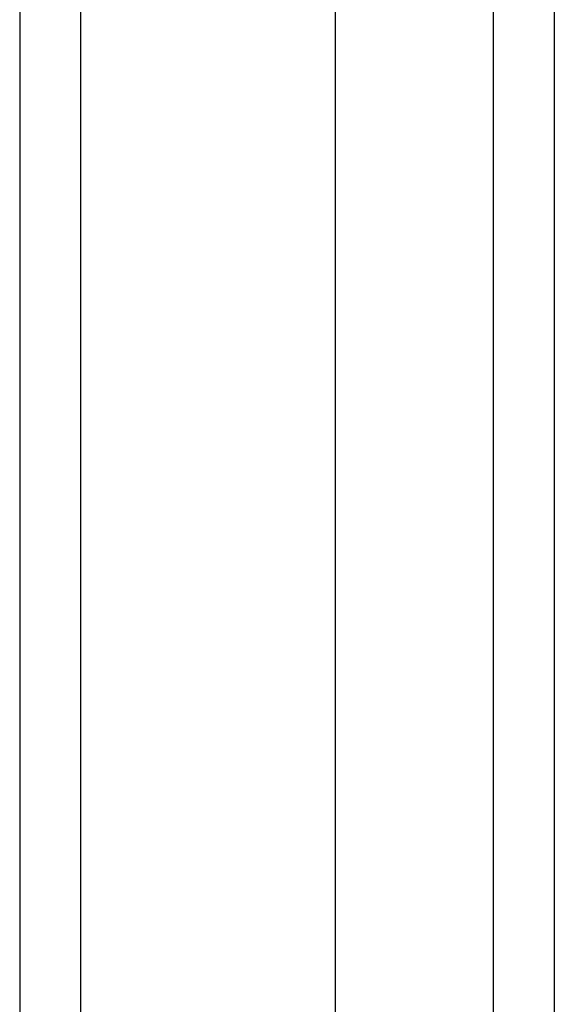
# Model space of a CAD drawing. Header units: inches. Extents: x 17 to 237, y 17 to 149.
# Tile 39 of 113: x 105.836 to 106.702, y 104.979 to 106.573. Entities that reach past the tile are written whole.
import ezdxf

# ---------------------------------------------------------------- set-up
doc = ezdxf.new("R2010")
doc.units = ezdxf.units.IN
doc.header["$MEASUREMENT"] = 0
doc.layers.add('Visible Edges(ANSI)', color=7, linetype='Continuous', lineweight=25)
doc.layers.add('Visible Tangent Edges(ANSI)', color=7, linetype='Continuous', lineweight=25)

msp = doc.modelspace()

# ---------------------------------------------------------------- linework, layer by layer
at = {"layer": 'Visible Edges(ANSI)'}
for p, q in [((105.8357, 108.0672), (105.8357, 60.2652)), ((106.3475, 61.0633), (106.3475, 107.2691)), ((106.7018, 107.2691), (106.7018, 61.0633))]:
    msp.add_line(p, q, dxfattribs=at)
at = {"layer": 'Visible Tangent Edges(ANSI)'}
for p, q in [((105.9347, 60.2652), (105.9347, 108.0672)), ((106.6028, 107.3991), (106.6028, 60.9333))]:
    msp.add_line(p, q, dxfattribs=at)

doc.saveas('drawing.dxf')
